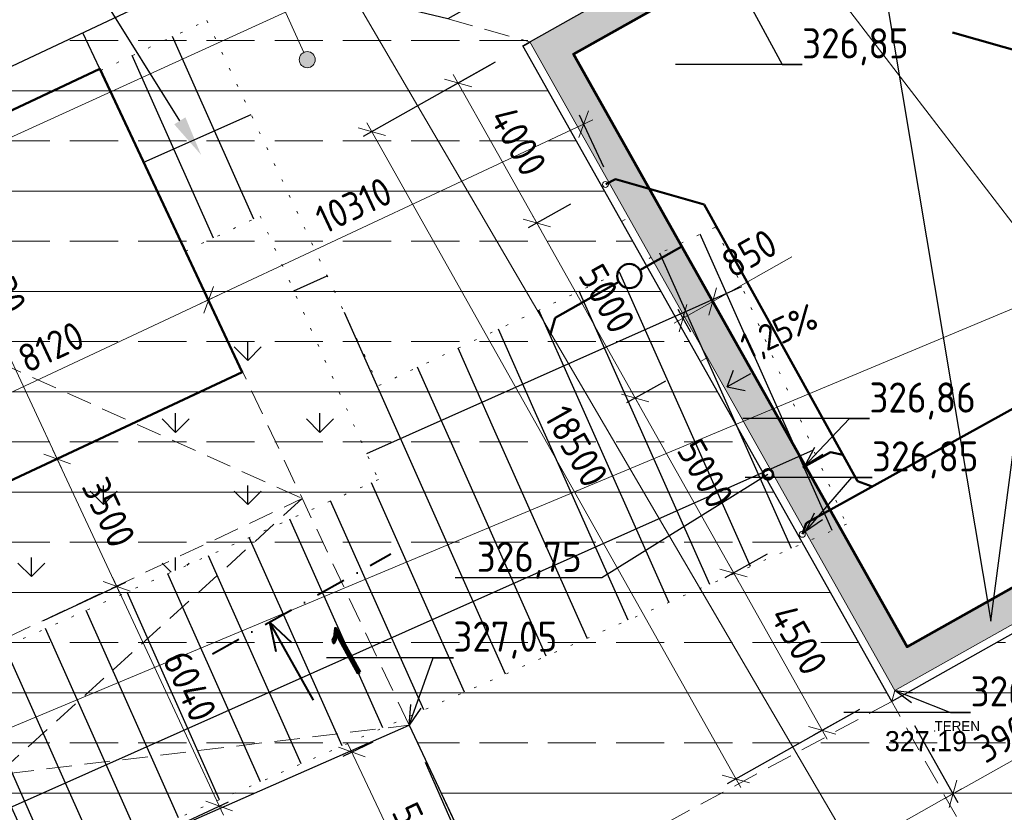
# Model space of a CAD drawing. Header units: millimetres. Extents: x 574189 to 1148315, y -389678 to 333486.
# Tile 16 of 35: x 875499 to 900019, y -257976 to -238228. Entities that reach past the tile are written whole.
import ezdxf
from ezdxf import colors
from ezdxf.entities.mleader import LeaderData, LeaderLine
from ezdxf.enums import TextEntityAlignment as Align
from ezdxf.lldxf.tags import DXFTag
from ezdxf.math import Vec2, Vec3

# ---------------------------------------------------------------- set-up
doc = ezdxf.new("R2010")
doc.units = ezdxf.units.MM
for name, pattern in [('DASHDOT', [0.5, 0.25, -0.125, 0, -0.125]), ('DOT2', [0.875, 0.125, -0.75]), ('ČÁRKOVANÁ2', [9.525, 6.35, -3.175])]:
    doc.linetypes.add(name, pattern=pattern)
for name, color, linetype, lineweight in [('hranice', 3, 'Continuous', 20), ('hranice stavajici', 3, 'DOT2', 15), ('IN_C_TLUSTA', 5, 'Continuous', 40), ('IN_KOTY', 4, 'Continuous', 13), ('IN_NS_TLUSTA', 1, 'Continuous', 60), ('IN_SRAFY', 13, 'Continuous', 9), ('KJ- PLAŠKOVÁ KANALIZACE-NOVÁ', 34, 'KANALIZACE_SPLASKOVA_PODZ', 50), ('KJ-DEŠŤOVÁ-KANALIZACE', 32, 'KANALIZACE_DESTOVA_PODZ', 40), ('OstKanDest', 32, '626B', 13), ('OstKanSplask', 34, 'KANALIZACE_SPLASKOVA_PODZ', 13), ('OstPlynNtl', 30, '633B', 13)]:
    doc.layers.add(name, color=color, linetype=linetype, lineweight=lineweight)
for name, color, linetype in [('IN_BP_BOURACI PRACE', 40, 'Continuous'), ('IN_SRAFY PUVODNI TEREN', 8, 'Continuous'), ('IN_TEXT', 7, 'Continuous'), ('popisy', 4, 'Continuous'), ('vyskopis', 7, 'Continuous')]:
    doc.layers.add(name, color=color, linetype=linetype)
doc.styles.add('iso', font='isocp.shx')
doc.styles.add('Koty', font='romand.shx', dxfattribs={"width": 0.8})
doc.styles.get("Standard").update_dxf_attribs({"font": 'iso.shx'})
doc.styles.add('Style-cs_Working', font='cs_Working.shx')
doc.linetypes.add('626B', pattern='A,5,-2,5,-5.5,[150,stn.shx,S=0.1,R=0,X=0,Y=0],-5.5,5,-2', length=30)
doc.linetypes.add('633B', pattern='A,5,-2,5,-5.5,[155,stn.shx,S=0.1,R=0,X=0,Y=0],-5.5,5,-2', length=30)
doc.linetypes.add('KANALIZACE_DESTOVA_PODZ', pattern='A,35,-15,[102,cadkon.shx,S=5,R=0,X=0,Y=5],-5,[106,cadkon.shx,S=5,R=0,X=10,Y=0],30,-15', length=100)
doc.linetypes.add('KANALIZACE_SPLASKOVA_PODZ', pattern='A,35,-15,[102,cadkon.shx,S=5,R=0,X=0,Y=5],-5,[102,cadkon.shx,S=5,R=0,X=20,Y=5],30,-15', length=100)
tags = doc.linetypes.add('PLYN', pattern='A,12.7,-5.08,["GAS",Standard,S=2.54,R=0,X=-2.54,Y=-1.27],-6.35', length=24.13).pattern_tags.tags
tags[6] = DXFTag(74, 10)
doc.dimstyles.new('iso 250', dxfattribs={"dimtxt": 700, "dimasz": 500, "dimexe": 250, "dimexo": 1000, "dimgap": 250, "dimtad": 1, "dimdec": 0, "dimrnd": 10, "dimzin": 0, "dimtxsty": 'iso', "dimblk": 'OBLIQUE', "dimcen": 2.5, "dimdle": 250, "dimclrd": 256, "dimclre": 256, "dimclrt": 256, "dimadec": 0, "dimazin": 0, "dimtfac": 1, "dimtdec": 0, "dimtmove": 0, "dimatfit": 3, "dimfxl": 1, "dimlwd": -1, "dimarcsym": 0})

# ---------------------------------------------------------------- blocks, each defined once
blk = doc.blocks.new('_Oblique')
at = {"layer": 'popisy', "color": 0, "lineweight": -2}
blk.add_line((-0.5, -0.5), (0.5, 0.5), dxfattribs=at)
blk = doc.blocks.new('*D53')
at = {"layer": 'DEFPOINTS', "color": 0, "transparency": 16777216}
for p in [(880209, -245205), (881484, -247925), (873703, -250447)]:
    blk.add_point(p, dxfattribs=at)
at = {"layer": 'IN_KOTY', "transparency": 16777216}
blk.add_line((872634, -248754), (880436, -245099), dxfattribs=at)
at = {"layer": 'IN_KOTY', "lineweight": -2, "transparency": 16777216}
for p, q in [((881060, -247020), (880103, -244979)), ((873279, -249541), (872754, -248422))]:
    blk.add_line(p, q, dxfattribs=at)
at = {"layer": 'IN_KOTY', "transparency": 16777216, "xscale": 500, "yscale": 500, "zscale": 500}
for p, rotation in [((880209, -245205), 25.10579567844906), ((872860, -248648), 205.1057956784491)]:
    blk.add_blockref('_Oblique', p, dxfattribs=dict(at, rotation=rotation))
at = {"layer": 'IN_KOTY', "transparency": 16777216, "insert": (876280, -246383), "char_height": 700, "attachment_point": 5, "rotation": 25.1058, "style": 'iso'}
blk.add_mtext('8120', dxfattribs=at)
blk = doc.blocks.new('*D55')
at = {"layer": 'DEFPOINTS', "color": 0, "transparency": 16777216}
for p in [(875184, -253619), (880470, -257820), (878161, -258898)]:
    blk.add_point(p, dxfattribs=at)
at = {"layer": 'IN_KOTY', "lineweight": -2, "transparency": 16777216}
for p, q in [((876090, -253196), (878141, -252239)), ((879067, -258475), (880697, -257714))]:
    blk.add_line(p, q, dxfattribs=at)
at = {"layer": 'IN_KOTY', "transparency": 16777216}
blk.add_line((877808, -252118), (880576, -258046), dxfattribs=at)
at = {"layer": 'IN_KOTY', "transparency": 16777216, "xscale": 500, "yscale": 500, "zscale": 500}
for p, rotation in [((877914, -252345), 115.028716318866), ((880470, -257820), 295.028716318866)]:
    blk.add_blockref('_Oblique', p, dxfattribs=dict(at, rotation=rotation))
at = {"layer": 'IN_KOTY', "transparency": 16777216, "insert": (879736, -254828), "char_height": 700, "attachment_point": 5, "rotation": 295.0287, "style": 'iso'}
blk.add_mtext('6040', dxfattribs=at)
blk = doc.blocks.new('*D56')
at = {"layer": 'DEFPOINTS', "color": 0, "transparency": 16777216}
for p in [(876434, -249174), (873704, -250448), (875184, -253619)]:
    blk.add_point(p, dxfattribs=at)
at = {"layer": 'IN_KOTY', "lineweight": -2, "transparency": 16777216}
for p, q in [((874610, -250025), (876660, -249068)), ((876090, -253196), (878141, -252239))]:
    blk.add_line(p, q, dxfattribs=at)
at = {"layer": 'IN_KOTY', "transparency": 16777216}
blk.add_line((878020, -252571), (876328, -248947), dxfattribs=at)
at = {"layer": 'IN_KOTY', "transparency": 16777216, "xscale": 500, "yscale": 500, "zscale": 500}
for p, rotation in [((876434, -249174), 115.028716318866), ((877914, -252345), 295.028716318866)]:
    blk.add_blockref('_Oblique', p, dxfattribs=dict(at, rotation=rotation))
at = {"layer": 'IN_KOTY', "transparency": 16777216, "insert": (877717, -250505), "char_height": 700, "attachment_point": 5, "rotation": 295.0287, "style": 'iso'}
blk.add_mtext('3500', dxfattribs=at)
blk = doc.blocks.new('*D57')
at = {"layer": 'DEFPOINTS', "color": 0, "transparency": 16777216}
for p in [(872486, -240720), (870099, -241835), (873704, -250448)]:
    blk.add_point(p, dxfattribs=at)
at = {"layer": 'IN_KOTY', "transparency": 16777216}
blk.add_line((876539, -249400), (872381, -240493), dxfattribs=at)
at = {"layer": 'IN_KOTY', "lineweight": -2, "transparency": 16777216}
for p, q in [((871005, -241411), (872713, -240614)), ((874610, -250025), (876660, -249068))]:
    blk.add_line(p, q, dxfattribs=at)
at = {"layer": 'IN_KOTY', "transparency": 16777216, "xscale": 500, "yscale": 500, "zscale": 500}
for p, rotation in [((872486, -240720), 115.028716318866), ((876434, -249174), 295.028716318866)]:
    blk.add_blockref('_Oblique', p, dxfattribs=dict(at, rotation=rotation))
at = {"layer": 'IN_KOTY', "transparency": 16777216, "insert": (875004, -244693), "char_height": 700, "attachment_point": 5, "rotation": 295.0287, "style": 'iso'}
blk.add_mtext('9330', dxfattribs=at)
blk = doc.blocks.new('*D59')
at = {"layer": 'DEFPOINTS', "color": 0, "transparency": 16777216}
for p in [(900690, -253029), (897290, -254940), (902138, -255603)]:
    blk.add_point(p, dxfattribs=at)
at = {"layer": 'IN_KOTY', "lineweight": -2, "transparency": 16777216}
for p, q in [((901181, -253900), (902261, -255821)), ((897780, -255812), (898860, -257733))]:
    blk.add_line(p, q, dxfattribs=at)
at = {"layer": 'IN_KOTY', "transparency": 16777216}
blk.add_line((898520, -257637), (902356, -255480), dxfattribs=at)
at = {"layer": 'IN_KOTY', "transparency": 16777216, "xscale": 500, "yscale": 500, "zscale": 500}
for p, rotation in [((902138, -255603), 29.34844605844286), ((898738, -257515), 209.3484460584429)]:
    blk.add_blockref('_Oblique', p, dxfattribs=dict(at, rotation=rotation))
at = {"layer": 'IN_KOTY', "transparency": 16777216, "insert": (900144, -256036), "char_height": 700, "attachment_point": 5, "rotation": 29.3484, "style": 'iso'}
blk.add_mtext('3900', dxfattribs=at)
blk = doc.blocks.new('*D60')
at = {"layer": 'DEFPOINTS', "color": 0, "transparency": 16777216}
for p in [(892758, -245247), (893444, -246468), (892703, -246885)]:
    blk.add_point(p, dxfattribs=at)
at = {"layer": 'IN_KOTY', "transparency": 16777216}
for p, q in [((892758, -245247), (894728, -244139)), ((891799, -245786), (892758, -245247))]:
    blk.add_line(p, q, dxfattribs=at)
at = {"layer": 'IN_KOTY', "lineweight": -2, "transparency": 16777216}
for p, q in [((892954, -245596), (892635, -245029)), ((892213, -246013), (891894, -245446))]:
    blk.add_line(p, q, dxfattribs=at)
at = {"layer": 'IN_KOTY', "transparency": 16777216, "xscale": 500, "yscale": 500, "zscale": 500}
for p, rotation in [((892758, -245247), 29.34844605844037), ((892017, -245664), 209.3484460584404)]:
    blk.add_blockref('_Oblique', p, dxfattribs=dict(at, rotation=rotation))
at = {"layer": 'IN_KOTY', "transparency": 16777216, "insert": (893667, -244048), "char_height": 700, "attachment_point": 5, "rotation": 29.3484, "style": 'iso'}
blk.add_mtext('850', dxfattribs=at)
blk = doc.blocks.new('_OPEN30')
at = {"color": 0, "linetype": 'ByBlock'}
for p, q in [((-1, 0.268), (0, 0)), ((0, 0), (-1, -0.268)), ((0, 0), (-1, 0))]:
    blk.add_line(p, q, dxfattribs=at)
blk = doc.blocks.new('_DotSmall')
at = {"color": 0, "linetype": 'ByBlock', "const_width": 0.5}
blk.add_lwpolyline([(-0.0625, 0, 1), (0.0625, 0, 1)], format="xyb", close=True, dxfattribs=at)
blk = doc.blocks.new('*D105')
at = {"layer": 'DEFPOINTS', "color": 0, "transparency": 16777216}
for p in [(888213, -238797), (884267, -241016), (897280, -254923)]:
    blk.add_point(p, dxfattribs=at)
at = {"layer": 'IN_KOTY', "lineweight": -2, "transparency": 16777216}
for p, q in [((887342, -239287), (884049, -241139)), ((896409, -255413), (893116, -257264))]:
    blk.add_line(p, q, dxfattribs=at)
at = {"layer": 'IN_KOTY', "transparency": 16777216}
blk.add_line((893457, -257360), (884144, -240798), dxfattribs=at)
at = {"layer": 'IN_KOTY', "transparency": 16777216, "xscale": 500, "yscale": 500, "zscale": 500}
for p, rotation in [((884267, -241016), 119.3484460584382), ((893334, -257142), 299.3484460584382)]:
    blk.add_blockref('_Oblique', p, dxfattribs=dict(at, rotation=rotation))
at = {"layer": 'IN_KOTY', "transparency": 16777216, "insert": (889364, -248857), "char_height": 700, "attachment_point": 5, "rotation": 299.3484, "style": 'iso'}
blk.add_mtext('18500', dxfattribs=at)
blk = doc.blocks.new('*D106')
at = {"layer": 'DEFPOINTS', "color": 0, "transparency": 16777216}
for p in [(888126, -238846), (886416, -239808), (890087, -242333)]:
    blk.add_point(p, dxfattribs=at)
at = {"layer": 'IN_KOTY', "lineweight": -2, "transparency": 16777216}
for p, q in [((887254, -239336), (886198, -239931)), ((889215, -242823), (888158, -243417))]:
    blk.add_line(p, q, dxfattribs=at)
at = {"layer": 'IN_KOTY', "transparency": 16777216}
blk.add_line((888499, -243513), (886293, -239590), dxfattribs=at)
at = {"layer": 'IN_KOTY', "transparency": 16777216, "xscale": 500, "yscale": 500, "zscale": 500}
for p, rotation in [((886416, -239808), 119.3484460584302), ((888376, -243295), 299.3484460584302)]:
    blk.add_blockref('_Oblique', p, dxfattribs=dict(at, rotation=rotation))
at = {"layer": 'IN_KOTY', "transparency": 16777216, "insert": (887919, -241257), "char_height": 700, "attachment_point": 5, "rotation": 299.3484, "style": 'iso'}
blk.add_mtext('4000', dxfattribs=at)
blk = doc.blocks.new('*D107')
at = {"layer": 'DEFPOINTS', "color": 0, "transparency": 16777216}
for p in [(890087, -242333), (892450, -246740), (890827, -247653)]:
    blk.add_point(p, dxfattribs=at)
at = {"layer": 'IN_KOTY', "lineweight": -2, "transparency": 16777216}
for p, q in [((889215, -242823), (888158, -243417)), ((891578, -247230), (890609, -247776))]:
    blk.add_line(p, q, dxfattribs=at)
at = {"layer": 'IN_KOTY', "transparency": 16777216}
blk.add_line((888254, -243077), (890949, -247871), dxfattribs=at)
at = {"layer": 'IN_KOTY', "transparency": 16777216, "xscale": 500, "yscale": 500, "zscale": 500}
for p, rotation in [((888376, -243295), 119.3484460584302), ((890827, -247653), 299.3484460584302)]:
    blk.add_blockref('_Oblique', p, dxfattribs=dict(at, rotation=rotation))
at = {"layer": 'IN_KOTY', "transparency": 16777216, "insert": (890124, -245180), "char_height": 700, "attachment_point": 5, "rotation": 299.3484, "style": 'iso'}
blk.add_mtext('5000', dxfattribs=at)
blk = doc.blocks.new('*D108')
at = {"layer": 'DEFPOINTS', "color": 0, "transparency": 16777216}
for p in [(892450, -246740), (894988, -251050), (893277, -252011)]:
    blk.add_point(p, dxfattribs=at)
at = {"layer": 'IN_KOTY', "lineweight": -2, "transparency": 16777216}
for p, q in [((891578, -247230), (890609, -247776)), ((894116, -251540), (893059, -252134))]:
    blk.add_line(p, q, dxfattribs=at)
at = {"layer": 'IN_KOTY', "transparency": 16777216}
blk.add_line((890704, -247435), (893400, -252229), dxfattribs=at)
at = {"layer": 'IN_KOTY', "transparency": 16777216, "xscale": 500, "yscale": 500, "zscale": 500}
for p, rotation in [((890827, -247653), 119.3484460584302), ((893277, -252011), 299.3484460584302)]:
    blk.add_blockref('_Oblique', p, dxfattribs=dict(at, rotation=rotation))
at = {"layer": 'IN_KOTY', "transparency": 16777216, "insert": (892575, -249538), "char_height": 700, "attachment_point": 5, "rotation": 299.3484, "style": 'iso'}
blk.add_mtext('5000', dxfattribs=at)
blk = doc.blocks.new('*D109')
at = {"layer": 'DEFPOINTS', "color": 0, "transparency": 16777216}
for p in [(894988, -251050), (897106, -255021), (895483, -255934)]:
    blk.add_point(p, dxfattribs=at)
at = {"layer": 'IN_KOTY', "lineweight": -2, "transparency": 16777216}
for p, q in [((894116, -251540), (893059, -252134)), ((896234, -255511), (895265, -256056))]:
    blk.add_line(p, q, dxfattribs=at)
at = {"layer": 'IN_KOTY', "transparency": 16777216}
blk.add_line((893155, -251793), (895605, -256152), dxfattribs=at)
at = {"layer": 'IN_KOTY', "transparency": 16777216, "xscale": 500, "yscale": 500, "zscale": 500}
for p, rotation in [((893277, -252011), 119.3484460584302), ((895483, -255934), 299.3484460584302)]:
    blk.add_blockref('_Oblique', p, dxfattribs=dict(at, rotation=rotation))
at = {"layer": 'IN_KOTY', "transparency": 16777216, "insert": (894903, -253678), "char_height": 700, "attachment_point": 5, "rotation": 299.3484, "style": 'iso'}
blk.add_mtext('4500', dxfattribs=at)
blk = doc.blocks.new('*D113')
at = {"layer": 'DEFPOINTS', "color": 0, "transparency": 16777216}
for p in [(879345, -234169), (880622, -236881), (857957, -247551)]:
    blk.add_point(p, dxfattribs=at)
at = {"layer": 'IN_KOTY', "transparency": 16777216}
blk.add_line((856455, -244946), (879571, -234063), dxfattribs=at)
at = {"layer": 'IN_KOTY', "lineweight": -2, "transparency": 16777216}
for p, q in [((880196, -235976), (879239, -233943)), ((857531, -246646), (856574, -244613))]:
    blk.add_line(p, q, dxfattribs=at)
at = {"layer": 'IN_KOTY', "transparency": 16777216, "xscale": 500, "yscale": 500, "zscale": 500}
for p, rotation in [((879345, -234169), 25.2107026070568), ((856681, -244840), 205.2107026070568)]:
    blk.add_blockref('_Oblique', p, dxfattribs=dict(at, rotation=rotation))
at = {"layer": 'IN_KOTY', "transparency": 16777216, "insert": (867757, -238962), "char_height": 700, "attachment_point": 5, "rotation": 25.2107, "style": 'iso'}
blk.add_mtext('25050', dxfattribs=at)
blk = doc.blocks.new('*D118')
at = {"layer": 'DEFPOINTS', "color": 0, "transparency": 16777216}
for p in [(885194, -255806), (886423, -258601), (867068, -263774)]:
    blk.add_point(p, dxfattribs=at)
at = {"layer": 'IN_KOTY', "lineweight": -2, "transparency": 16777216}
for p, q in [((885597, -256722), (886523, -258830)), ((867471, -264690), (868398, -266798))]:
    blk.add_line(p, q, dxfattribs=at)
at = {"layer": 'IN_KOTY', "transparency": 16777216}
blk.add_line((868068, -266669), (886652, -258500), dxfattribs=at)
at = {"layer": 'IN_KOTY', "transparency": 16777216, "xscale": 500, "yscale": 500, "zscale": 500}
for p, rotation in [((886423, -258601), 23.72992248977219), ((868297, -266569), 203.7299224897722)]:
    blk.add_blockref('_Oblique', p, dxfattribs=dict(at, rotation=rotation))
at = {"layer": 'IN_KOTY', "transparency": 16777216, "insert": (877118, -262035), "char_height": 700, "attachment_point": 5, "rotation": 23.7299, "style": 'iso'}
blk.add_mtext('19800', dxfattribs=at)
blk = doc.blocks.new('*D119')
at = {"layer": 'DEFPOINTS', "color": 0, "transparency": 16777216}
for p in [(885194, -255806), (887404, -260499), (885982, -261169)]:
    blk.add_point(p, dxfattribs=at)
at = {"layer": 'IN_KOTY', "lineweight": -2, "transparency": 16777216}
for p, q in [((884290, -256232), (883547, -256582)), ((886499, -260925), (885756, -261275))]:
    blk.add_line(p, q, dxfattribs=at)
at = {"layer": 'IN_KOTY', "transparency": 16777216}
blk.add_line((883666, -256249), (886089, -261395), dxfattribs=at)
at = {"layer": 'IN_KOTY', "transparency": 16777216, "xscale": 500, "yscale": 500, "zscale": 500}
for p, rotation in [((883773, -256475), 115.2107026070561), ((885982, -261169), 295.2107026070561)]:
    blk.add_blockref('_Oblique', p, dxfattribs=dict(at, rotation=rotation))
at = {"layer": 'IN_KOTY', "transparency": 16777216, "insert": (885421, -258566), "char_height": 700, "attachment_point": 5, "rotation": 295.2107, "style": 'iso'}
blk.add_mtext('5190', dxfattribs=at)
blk = doc.blocks.new('*D124')
at = {"layer": 'DEFPOINTS', "color": 0, "transparency": 16777216}
for p in [(897290, -254940), (887404, -260499), (888851, -263074)]:
    blk.add_point(p, dxfattribs=at)
at = {"layer": 'IN_KOTY', "lineweight": -2, "transparency": 16777216}
for p, q in [((897780, -255812), (898860, -257733)), ((887894, -261371), (888974, -263292))]:
    blk.add_line(p, q, dxfattribs=at)
at = {"layer": 'IN_KOTY', "transparency": 16777216}
blk.add_line((898956, -257392), (888634, -263196), dxfattribs=at)
at = {"layer": 'IN_KOTY', "transparency": 16777216, "xscale": 500, "yscale": 500, "zscale": 500}
for p, rotation in [((898738, -257515), 29.3484460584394), ((888851, -263074), 209.3484460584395)]:
    blk.add_blockref('_Oblique', p, dxfattribs=dict(at, rotation=rotation))
at = {"layer": 'IN_KOTY', "transparency": 16777216, "insert": (893501, -259771), "char_height": 700, "attachment_point": 5, "rotation": 29.3484, "style": 'iso'}
blk.add_mtext('11340', dxfattribs=at)
blk = doc.blocks.new('*D125')
at = {"layer": 'DEFPOINTS', "color": 0, "transparency": 16777216}
for p in [(895114, -230759), (896881, -233901), (888203, -238780)]:
    blk.add_point(p, dxfattribs=at)
at = {"layer": 'IN_KOTY', "transparency": 16777216}
blk.add_line((886219, -235761), (895332, -230637), dxfattribs=at)
at = {"layer": 'IN_KOTY', "lineweight": -2, "transparency": 16777216}
for p, q in [((896391, -233029), (894992, -230541)), ((887713, -237908), (886314, -235420))]:
    blk.add_line(p, q, dxfattribs=at)
at = {"layer": 'IN_KOTY', "transparency": 16777216, "xscale": 500, "yscale": 500, "zscale": 500}
for p, rotation in [((895114, -230759), 29.34844605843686), ((886437, -235638), 209.3484460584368)]:
    blk.add_blockref('_Oblique', p, dxfattribs=dict(at, rotation=rotation))
at = {"layer": 'IN_KOTY', "transparency": 16777216, "insert": (889140, -233430), "char_height": 700, "attachment_point": 5, "rotation": 29.3484, "style": 'iso'}
blk.add_mtext('9950', dxfattribs=at)
blk = doc.blocks.new('*D163')
at = {"layer": 'DEFPOINTS', "color": 0, "transparency": 16777216}
for p in [(889542, -240832), (890468, -242808), (881484, -247925)]:
    blk.add_point(p, dxfattribs=at)
at = {"layer": 'IN_KOTY', "transparency": 16777216}
blk.add_line((879983, -245311), (889769, -240726), dxfattribs=at)
at = {"layer": 'IN_KOTY', "lineweight": -2, "transparency": 16777216}
for p, q in [((890044, -241902), (889436, -240606)), ((881060, -247020), (880103, -244979))]:
    blk.add_line(p, q, dxfattribs=at)
at = {"layer": 'IN_KOTY', "transparency": 16777216, "xscale": 500, "yscale": 500, "zscale": 500}
for p, rotation in [((889542, -240832), 25.10579567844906), ((880209, -245205), 205.1057956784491)]:
    blk.add_blockref('_Oblique', p, dxfattribs=dict(at, rotation=rotation))
at = {"layer": 'IN_KOTY', "transparency": 16777216, "insert": (883817, -242852), "char_height": 700, "attachment_point": 5, "rotation": 25.1058, "style": 'iso'}
blk.add_mtext('10310', dxfattribs=at)

msp = doc.modelspace()

# ---------------------------------------------------------------- hatches: boundary and pattern name
at = {"layer": 'IN_SRAFY'}
h = msp.add_hatch(dxfattribs=at)
h.set_pattern_fill('JIS_STN_2.5', color=256, scale=1000, angle=315)
h.paths.add_polyline_path([(880285.8, -204387.5), (878978.4, -205122.7), (881497.1, -209602.2), (880900.3, -211151.3), (889768.2, -224311.9), (894838.1, -233328.5), (886160.7, -238207.6), (888203.4, -238779.9), (896890.5, -233918.2)])
h.paths.add_polyline_path([(857957.3, -247550.8), (863833.5, -260022.8), (867068.4, -263774.1), (885194.3, -255806.1), (887403.9, -260499.4), (897213.9, -255212.8), (891241.4, -244591), (875188.6, -253617.2), (864315.5, -258694.1), (862829.7, -255541.6)])
h.paths.add_polyline_path([(897213.9, -255212.8), (887403.9, -260499.4), (902051.1, -263815.5), (913557, -257346), (908719.8, -248743.2)])
edge = h.paths.add_edge_path()
edge.add_line((913557, -257346), (915728.5, -256124.9))
edge.add_line((915728.5, -256124.9), (919209.1, -261702.1))
edge.add_arc((928908.9, -259270.2), 10000, 131.0812, 194.07474, ccw=False)
edge.add_line((922337.7, -251732.4), (917299.2, -242771.8))
edge.add_line((917299.2, -242771.8), (908229.7, -247871.5))
edge.add_line((908229.7, -247871.5), (913557, -257346))
edge = h.paths.add_edge_path()
edge.add_line((886160.7, -238207.6), (880621.6, -236880.6))
edge.add_line((880621.6, -236880.6), (857957.3, -247550.8))
edge.add_line((857957.3, -247550.8), (862837.3, -255538.1))
edge.add_line((862837.3, -255538.1), (873703.6, -250447.9))
edge.add_line((873703.6, -250447.9), (875188.6, -253617.2))
edge.add_line((875188.6, -253617.2), (891241.4, -244591))
edge.add_line((891241.4, -244591), (888029.1, -238877.9))
edge.add_line((888029.1, -238877.9), (888203.4, -238779.9))
h = msp.add_hatch(dxfattribs=at)
h.set_pattern_fill('AR-HBONE', color=256, scale=3, angle=21)
h.paths.add_polyline_path([(885472.1, -211978.8), (884774.8, -212370.9), (896880.7, -233900.8), (888203.4, -238779.9), (897290.2, -254940.4), (908621.7, -248568.9), (908229.7, -247871.5), (897595.5, -253851), (889292.8, -239085.1), (897970.2, -234206)])
at = {"layer": 'IN_SRAFY PUVODNI TEREN'}
h = msp.add_hatch(dxfattribs=at)
h.set_pattern_fill('GRATE', color=256, scale=1400, angle=114)
h.set_pattern_definition([(114, (692592, -56977.5), (-1015.1774, -451.986), []), (204, (692592, -56977.5), (1807.944, -4060.71), [])])
h.paths.add_polyline_path([(896085.9, -250799.8), (893760.6, -245510.2), (867157.3, -257421.7, -0.3449043), (864380, -258812.3), (866987.9, -263591)])
h.paths.add_polyline_path([(885853, -246677.8), (884441.6, -247342.3), (883737.8, -245847.5), (882878.3, -246218.5), (884431.4, -249687.3), (886738.1, -248654.5)], flags=17)
h.paths.add_polyline_path([(893760.6, -245510.2), (892830, -243393.2), (885853, -246677.8), (886738.1, -248654.5)])
h.paths.add_polyline_path([(880160.4, -238248.9), (878739.7, -238917.7), (880775.1, -243456.4), (881490.7, -243119.5), (882878.3, -246218.5), (883737.8, -245847.5)])
h.paths.add_polyline_path([(878739.7, -238917.7), (877514.9, -239494.4), (879633.3, -243994), (880775.1, -243456.4)])
h = msp.add_hatch(dxfattribs=at)
h.set_pattern_fill('GRASS', color=256, scale=100)
h.set_pattern_definition([(90, (692592, -395789.5), (-1796.051, 1796.051), [476.25, -3115.852]), (45, (692592, -395789.5), (-1796.05, 1796.05), [476.25, -2063.75]), (135, (692592, -395789.5), (-1796.05, -1796.05), [476.25, -2063.75])])
h.paths.add_polyline_path([(884431.4, -249687.3), (882878.3, -246218.5), (881051.7, -247006.8), (865968.8, -254071.4, -0.288669), (867399.7, -256343.4, -0.1110326), (867157.3, -257421.7)])
h.paths.add_polyline_path([(880775.1, -243456.4), (879633.3, -243994), (881051.7, -247006.8), (882153.9, -246531.1)])
h.paths.add_polyline_path([(881490.7, -243119.5), (880775.1, -243456.4), (882153.9, -246531.1), (882878.3, -246218.5)])
at = {"layer": 'OstPlynNtl'}
h = msp.add_hatch(color=256, dxfattribs=at)
h.dxf.hatch_style = 1
h.paths.add_polyline_path([(882832.3, -239123.6, 0.3851704), (882576.6, -239042.4), (882659.6, -239224.4, 0.0501256)])
h.paths.add_polyline_path([(882832.3, -239123.6, -0.0501256), (882659.6, -239224.4), (882742.6, -239406.4, 0.2937752), (882859.6, -239224.4, 0.1327769)])
h.paths.add_polyline_path([(882659.6, -239224.4, -0.0501256), (882470.2, -239288.8, 0.4438657), (882742.6, -239406.4)])
h.paths.add_polyline_path([(882576.6, -239042.4, 0.2937752), (882459.6, -239224.4, 0.0821048), (882470.2, -239288.8, 0.0501256), (882659.6, -239224.4)])

# ---------------------------------------------------------------- linework, layer by layer
at = {"layer": 'DEFPOINTS'}
msp.add_lwpolyline([(919209.1, -261702.1, -0.2819987), (922337.7, -251732.4), (917299.2, -242771.8), (908229.7, -247871.5), (908719.8, -248743.2), (897213.9, -255212.8), (888029.1, -238877.9), (896880.7, -233900.8), (880285.8, -204387.5), (878978.4, -205122.7), (894838.1, -233328.5), (886160.7, -238207.6), (880621.6, -236880.6), (857957.3, -247550.8), (863833.5, -260022.8), (867068.4, -263774.1), (885194.3, -255806.1), (887403.9, -260499.4), (902051.1, -263815.5), (915728.5, -256124.9), (919209.1, -261702.1)], format="xyb", dxfattribs=at)
at = {"layer": 'hranice', "ltscale": 100}
for p, q in [((857957.3, -247550.8), (880621.6, -236880.6)), ((885194.3, -255806.1), (867068.4, -263774.1)), ((887403.9, -260499.4), (885194.3, -255806.1))]:
    msp.add_line(p, q, dxfattribs=at)
at = {"layer": 'hranice', "linetype": 'ČÁRKOVANÁ2', "lineweight": 20, "ltscale": 100}
for p, q in [((886160.7, -238207.6), (888203.4, -238779.9)), ((885194.3, -255806.1), (877071.3, -238552.1)), ((867999.2, -243630.5), (882535.4, -250158.4)), ((882535.4, -250158.4), (875153, -256849.8)), ((875188.6, -253617.2), (882535.4, -250158.4)), ((897213.9, -255212.8), (887403.9, -260499.4)), ((897115.9, -255038.4), (902051.1, -263815.5)), ((875222, -257007.9), (885194.3, -255806.1))]:
    msp.add_line(p, q, dxfattribs=at)
at = {"layer": 'hranice'}
for p, q in [((888203.4, -238779.9), (888029.1, -238877.9)), ((888213.2, -238797.4), (888038.9, -238895.4)), ((888029.1, -238877.9), (897115.9, -255038.4)), ((890576.6, -243204.6), (890489.5, -243253.7)), ((892624.3, -246642.3), (892450, -246740.3)), ((908719.8, -248743.2), (897213.9, -255212.8)), ((897290.2, -254940.4), (897213.9, -255212.8)), ((897213.9, -255212.8), (897115.9, -255038.4))]:
    msp.add_line(p, q, dxfattribs=at)
msp.add_lwpolyline([(880285.8, -204387.5), (896880.7, -233900.8), (888203.4, -238779.9), (897290.2, -254940.4), (908621.7, -248568.9)], dxfattribs=at)
for centre in [(890086.5, -242333), (894987.7, -251049.5)]:
    msp.add_circle(centre, 75, dxfattribs=at)
at = {"layer": 'hranice stavajici', "color": 3, "linetype": 'DOT2', "lineweight": 20, "ltscale": 500}
for points in [[(877514.9, -239494.4), (880160.4, -238248.9), (884441.6, -247342.3), (892830, -243393.2), (896085.9, -250799.8), (866987.9, -263591)], [(879633.3, -243994), (881490.7, -243119.5), (884431.4, -249687.3), (866956.4, -257511.6), (865423.2, -254327.2)]]:
    msp.add_lwpolyline(points, dxfattribs=at)
at = {"layer": 'IN_BP_BOURACI PRACE', "lineweight": 50}
msp.add_lwpolyline([(859289.2, -248029), (877497.2, -239456.8), (881036.8, -247013.8), (862836.8, -255538.3), (859289.2, -248029)], close=True, dxfattribs=at)
at = {"layer": 'IN_C_TLUSTA', "linetype": 'DASHDOT', "ltscale": 3000}
msp.add_line((880303.5, -254031), (884744.7, -251533.8), dxfattribs=at)
at = {"layer": 'IN_C_TLUSTA'}
for p, q in [((882818.9, -255184.7), (881721.8, -253233.5)), ((881721.8, -253233.5), (881876.6, -253968.6)), ((881721.8, -253233.5), (882269.5, -253747.7))]:
    msp.add_line(p, q, dxfattribs=at)
at = {"layer": 'IN_NS_TLUSTA'}
msp.add_lwpolyline([(885472.1, -211978.8), (897970.2, -234206), (889292.8, -239085.1), (897595.5, -253851), (925885, -237944.2), (905084.3, -200951.1), (885472.1, -211978.8)], dxfattribs=at)
at = {"layer": 'IN_TEXT'}
for p, q in [((877497.2, -239456.8), (877071.3, -238552.1)), ((893120.1, -247378.7), (893276.1, -246957)), ((893695.5, -247055.2), (893120.1, -247378.7)), ((893120.1, -247378.7), (893561.5, -247464.5))]:
    msp.add_line(p, q, dxfattribs=at)
at = {"layer": 'KJ- PLAŠKOVÁ KANALIZACE-NOVÁ'}
for p, q in [((891988.5, -243879.3), (890942.5, -244467.4)), ((890419.5, -244761.5), (888831.6, -245654.4)), ((888831.6, -245654.4), (888708.8, -246086.4))]:
    msp.add_line(p, q, dxfattribs=at)
msp.add_circle((890681, -244614.4), 300, dxfattribs=at)
at = {"layer": 'KJ-DEŠŤOVÁ-KANALIZACE', "lineweight": 50, "ltscale": 50}
for p, q in [((895081.4, -250772.8), (925132.9, -234114.9)), ((902616, -239659), (898728, -238544.2)), ((890091.8, -242330), (890332.9, -242202.4)), ((890332.9, -242202.4), (892542.9, -242836.1)), ((896363.6, -249728.8), (892542.9, -242836.1)), ((895001.4, -249382.5), (895686.9, -249002.5)), ((895686.9, -249002.5), (895997.8, -249068.9)), ((896363.6, -249728.8), (896729.2, -249859.4)), ((894993, -251046.6), (895081.4, -250772.8))]:
    msp.add_line(p, q, dxfattribs=at)
at = {"layer": 'OstKanDest', "ltscale": 250}
for p, q in [((868871.7, -258536.9), (1046784.5, -184147.7)), ((885304.6, -223827.6), (901460.5, -244910.9))]:
    msp.add_line(p, q, dxfattribs=at)
at = {"layer": 'OstKanSplask', "ltscale": 50}
msp.add_line((883017.6, -236277.3), (906087.2, -275733.9), dxfattribs=at)
at = {"layer": 'OstPlynNtl', "linetype": 'PLYN', "ltscale": 300}
for p, q in [((875842.9, -224276.4), (882576.6, -239042.4)), ((863317.2, -246616.5), (882120.2, -238041.6))]:
    msp.add_line(p, q, dxfattribs=at)
at = {"layer": 'OstPlynNtl'}
msp.add_circle((882659.6, -239224.4), 200, dxfattribs=at)
at = {"layer": 'vyskopis', "color": 7, "linetype": 'Continuous', "lineweight": 0}
msp.add_point((898281.1, -255952.6), dxfattribs=at)

# ---------------------------------------------------------------- texts
at = {"layer": 'IN_C_TLUSTA', "insert": (882949.3, -253619.6), "char_height": 1250, "width": 30420.26, "attachment_point": 1, "rotation": 29, "style": 'Koty'}
msp.add_mtext('1', dxfattribs=at)
at = {"layer": 'IN_TEXT', "style": 'iso'}
msp.add_text('1,25%%%', height=650, rotation=25, dxfattribs=at).set_placement((893649.2, -246706.5))
at = {"layer": 'vyskopis', "color": 4, "linetype": 'Continuous', "lineweight": 0, "style": 'Style-cs_Working'}
msp.add_text('TEREN', height=250, dxfattribs=at).set_placement((898281.1, -255952.6))
at = {"layer": 'vyskopis', "color": 34, "linetype": 'Continuous', "lineweight": 0, "style": 'Style-cs_Working'}
msp.add_text('327.19 ', height=500, dxfattribs=at).set_placement((898159.2, -255952.6), align=Align.TOP_CENTER)

# ---------------------------------------------------------------- dimensions: what is measured, and where the dimension line sits
at = {"layer": 'IN_KOTY'}
for base, p1, p2, angle, picture, middle, dimtype in [((895114.3, -230759.2), (888203.4, -238779.9), (896880.7, -233900.8), 29.34845, '*D125', (889433.7, -233953.4), 161), ((884267, -241016.3), (897280.4, -254923), (888213.2, -238797.4), 119.34845, '*D105', (888841.2, -249151.4), 161), ((889542.4, -240831.9), (881484.1, -247925.2), (890468.2, -242807.7), 205.1058, '*D163', (884071.3, -243395.5), 160)]:
    dim = msp.add_linear_dim(base=base, p1=p1, p2=p2, angle=angle, dimstyle='iso 250', dxfattribs=at)
    dim.commit()
    dim.dimension.update_dxf_attribs({"geometry": picture, "text_midpoint": middle, "dimtype": dimtype})
for p1, p2, distance, picture, middle in [((857957.3, -247550.8), (880621.6, -236880.6), 2996.6, '*D113', (867757.4, -238961.6)), ((890086.5, -242333), (888126, -238846.4), 1962.2, '*D106', (887918.9, -241257.3)), ((892703.2, -246884.7), (893444.1, -246468.1), 1400.7, '*D60', (893666.7, -244047.7)), ((897290.2, -254940.4), (900690.4, -253028.5), -2953.6, '*D59', (900143.8, -256036)), ((867068.4, -263774.1), (885194.3, -255806.1), -3052.7, '*D118', (877118.4, -262035.4)), ((885194.3, -255806.1), (887403.9, -260499.4), -1571.1, '*D119', (885420.5, -258566.4))]:
    dim = msp.add_aligned_dim(p1=p1, p2=p2, distance=distance, dimstyle='iso 250', dxfattribs=at)
    dim.commit()
    dim.dimension.update_dxf_attribs({"geometry": picture, "text_midpoint": middle})
for base, p1, p2, angle, picture, middle in [((872486.3, -240719.9), (873703.8, -250448.4), (870099.1, -241834.5), 115.02872, '*D57', (875003.6, -244693)), ((880209.5, -245204.9), (873703.1, -250446.8), (881484.1, -247925.2), 205.1058, '*D53', (876280.4, -246383.3)), ((876433.6, -249173.9), (875184.4, -253619.2), (873703.8, -250448.4), 115.02872, '*D56', (877717.5, -250505.4)), ((880470.4, -257819.6), (875184.4, -253619.2), (878161, -258897.9), 115.02872, '*D55', (879735.9, -254828.3))]:
    dim = msp.add_linear_dim(base=base, p1=p1, p2=p2, angle=angle, dimstyle='iso 250', dxfattribs=at)
    dim.commit()
    dim.dimension.update_dxf_attribs({"geometry": picture, "text_midpoint": middle})
for base, p1, p2, angle, picture, middle in [((890826.7, -247653), (890086.5, -242333), (892450, -246740.3), 299.34845, '*D107', (890124.4, -245179.8)), ((893277.3, -252011.3), (892450, -246740.3), (894987.7, -251049.5), 299.34845, '*D108', (892575, -249538.1)), ((895482.9, -255933.7), (894987.7, -251049.5), (897106.1, -255021), 299.34845, '*D109', (894903.1, -253678.4)), ((888851.5, -263073.8), (897290.2, -254940.4), (887403.9, -260499.4), 209.34845, '*D124', (893500.6, -259771.4))]:
    dim = msp.add_linear_dim(base=base, p1=p1, p2=p2, angle=angle, dimstyle='iso 250', override={"dimtmove": 1}, dxfattribs=at)
    dim.commit()
    dim.dimension.update_dxf_attribs({"geometry": picture, "text_midpoint": middle})

# ---------------------------------------------------------------- leaders
at = {"layer": 'hranice'}
ml = msp.add_multileader_mtext('Standard', dxfattribs=at)
ml.set_content('{\\Fromand|c238;\\W0.8;SO05-4\\P\\pq*;\\Fisocp|c238;\\H0.75x;\\W1;VRSTVA OBALOVANÉHO KAMENIVA\\PNA NOVĚ UPRAVENÝ PODKLAD}', color=256, style='iso')
ml.set_leader_properties()
ml.build(insert=Vec2(0, 0))
ml.multileader.update_dxf_attribs({"text_left_attachment_type": 5, "text_right_attachment_type": 5, "arrow_head_size": 1000})
ctx = ml.context
ctx.base_point, ctx.char_height, ctx.arrow_head_size, ctx.plane_origin = Vec3(860689.6, -235522.7), 1000, 1000, Vec3(832576.6, -250299.2)
ctx.left_attachment, ctx.right_attachment = 5, 5
notes = []
notes.append((ctx, [(0, (1, 1, 0), (876230.4, -235522.7), (-1, 0), 8, [(0, [(880016.6, -241597.3)], 0, [])])]))
ctx.mtext.insert, ctx.mtext.width, ctx.mtext.flow_direction = Vec3(860691.6, -231097.7), 15767.49, 5
ml = msp.add_multileader_mtext('Standard', dxfattribs=at)
ml.set_content('{\\Fromand|c238;\\W0.8;SO05-5\\P\\Fisocp|c238;\\H0.75x;\\W1;OBVODOVÝ CHODNÍK\\PZÁMKOVÁ DLAŽBA}  ', color=256, style='iso')
ml.set_leader_properties()
ml.build(insert=Vec2(0, 0))
ml.multileader.update_dxf_attribs({"text_left_attachment_type": 5, "text_right_attachment_type": 5, "dogleg_length": 500, "arrow_head_size": 1000})
ctx = ml.context
ctx.base_point, ctx.char_height, ctx.arrow_head_size, ctx.plane_origin = Vec3(902347.6, -236795.3), 1000, 1000, Vec3(857314.3, -247820)
ctx.left_attachment, ctx.right_attachment = 5, 5
notes.append((ctx, [(1, (1, 1, 0), (901847.6, -236795.3), (1, 0), 500, [(1, [(896013.2, -231353.4), (899679.3, -253209.9)], 0, [])])]))
ctx.mtext.insert, ctx.mtext.flow_direction = Vec3(902349.6, -232370.3), 5
at = {"layer": 'IN_TEXT'}
ml = msp.add_multileader_mtext('Standard', dxfattribs=at)
ml.set_content('326,85', color=256, style='iso')
ml.set_leader_properties()
ml.set_arrow_properties(name='OPEN30')
ml.build(insert=Vec2(0, 0))
ml.multileader.update_dxf_attribs({"text_left_attachment_type": 5, "text_right_attachment_type": 5, "dogleg_length": 500, "arrow_head_size": 500})
ctx = ml.context
ctx.base_point, ctx.char_height, ctx.arrow_head_size, ctx.landing_gap_size, ctx.plane_origin = Vec3(894982.7, -239343.4), 750, 500, 0, Vec3(907189.3, -242592.9)
ctx.left_attachment, ctx.right_attachment = 5, 5
notes.append((ctx, [(1, (1, 1, 0), (894482.7, -239343.4), (1, 0), 500, [(0, [(892799.2, -236218.7)], 0, [])])]))
ctx.mtext.insert, ctx.mtext.flow_direction = Vec3(894982.7, -238443.2), 5
ml = msp.add_multileader_mtext('Standard', dxfattribs=at)
ml.set_content('326,86', color=256, style='iso')
ml.set_leader_properties()
ml.set_arrow_properties(name='OPEN30')
ml.build(insert=Vec2(0, 0))
ml.multileader.update_dxf_attribs({"text_left_attachment_type": 5, "text_right_attachment_type": 5, "dogleg_length": 500, "arrow_head_size": 500})
ctx = ml.context
ctx.base_point, ctx.char_height, ctx.arrow_head_size, ctx.landing_gap_size, ctx.plane_origin = Vec3(896659.4, -248167), 750, 500, 0, Vec3(906130.7, -252134.8)
ctx.left_attachment, ctx.right_attachment = 5, 5
notes.append((ctx, [(1, (1, 1, 0), (896159.4, -248167), (1, 0), 500, [(0, [(895057.6, -249337.4)], 0, [])])]))
ctx.mtext.insert, ctx.mtext.flow_direction = Vec3(896659.4, -247266.8), 5
ml = msp.add_multileader_mtext('Standard', dxfattribs=at)
ml.set_content('326,85', color=256, style='iso')
ml.set_leader_properties()
ml.set_arrow_properties(name='OPEN30')
ml.build(insert=Vec2(0, 0))
ml.multileader.update_dxf_attribs({"text_left_attachment_type": 5, "text_right_attachment_type": 5, "dogleg_length": 500, "arrow_head_size": 500})
ctx = ml.context
ctx.base_point, ctx.char_height, ctx.arrow_head_size, ctx.landing_gap_size, ctx.plane_origin = Vec3(896724.2, -249633.6), 750, 500, 0, Vec3(906466, -254145.7)
ctx.left_attachment, ctx.right_attachment = 5, 5
notes.append((ctx, [(1, (1, 1, 0), (896224.2, -249633.6), (1, 0), 500, [(0, [(895067.3, -250976.7)], 0, [])])]))
ctx.mtext.insert, ctx.mtext.flow_direction = Vec3(896724.2, -248733.4), 5
ml = msp.add_multileader_mtext('Standard', dxfattribs=at)
ml.set_content('326,75', color=256, style='iso')
ml.set_leader_properties()
ml.set_arrow_properties(name='DOTSMALL')
ml.build(insert=Vec2(0, 0))
ml.multileader.update_dxf_attribs({"text_left_attachment_type": 5, "text_right_attachment_type": 5, "dogleg_length": 500, "arrow_head_size": 500})
ctx = ml.context
ctx.base_point, ctx.char_height, ctx.arrow_head_size, ctx.landing_gap_size, ctx.plane_origin = Vec3(886801.9, -252135.7), 750, 500, 0, Vec3(900771.8, -254766.4)
ctx.left_attachment, ctx.right_attachment, ctx.text_align_type = 5, 5, 2
notes.append((ctx, [(0, (1, 1, 0), (889995.5, -252135.7), (-1, 0), 500, [(0, [(894132.6, -249555.8)], 0, [])])]))
ctx.mtext.insert, ctx.mtext.alignment, ctx.mtext.flow_direction = Vec3(889495.5, -251235.6), 3, 5
ml = msp.add_multileader_mtext('Standard', dxfattribs=at)
ml.set_content('327,05', color=256, style='iso')
ml.set_leader_properties()
ml.set_arrow_properties(name='OPEN30')
ml.build(insert=Vec2(0, 0))
ml.multileader.update_dxf_attribs({"text_left_attachment_type": 5, "text_right_attachment_type": 5, "dogleg_length": 500, "arrow_head_size": 500})
ctx = ml.context
ctx.base_point, ctx.char_height, ctx.arrow_head_size, ctx.landing_gap_size, ctx.plane_origin = Vec3(886298.4, -254123.4), 750, 500, 0, Vec3(895769.6, -258091.2)
ctx.left_attachment, ctx.right_attachment = 5, 5
notes.append((ctx, [(1, (1, 1, 0), (885798.4, -254123.4), (1, 0), 500, [(0, [(885194.3, -255806.1)], 0, [])])]))
ctx.mtext.insert, ctx.mtext.flow_direction = Vec3(886298.4, -253223.2), 5
ml = msp.add_multileader_mtext('Standard', dxfattribs=at)
ml.set_content('326,75', color=256, style='iso')
ml.set_leader_properties()
ml.set_arrow_properties(name='OPEN30')
ml.build(insert=Vec2(0, 0))
ml.multileader.update_dxf_attribs({"text_left_attachment_type": 5, "text_right_attachment_type": 5, "dogleg_length": 500, "arrow_head_size": 500})
ctx = ml.context
ctx.base_point, ctx.char_height, ctx.arrow_head_size, ctx.landing_gap_size, ctx.plane_origin = Vec3(899179.3, -255487.6), 750, 500, 0, Vec3(908780.7, -259464)
ctx.left_attachment, ctx.right_attachment = 5, 5
notes.append((ctx, [(1, (1, 1, 0), (898679.3, -255487.6), (1, 0), 500, [(0, [(897290.2, -254940.4)], 0, [])])]))
ctx.mtext.insert, ctx.mtext.flow_direction = Vec3(899179.3, -254587.5), 5
ml = msp.add_multileader_mtext('Standard', dxfattribs=at)
ml.set_content('327,00', color=256, style='iso')
ml.set_leader_properties()
ml.set_arrow_properties(name='DOTSMALL')
ml.build(insert=Vec2(0, 0))
ml.multileader.update_dxf_attribs({"text_left_attachment_type": 5, "text_right_attachment_type": 5, "dogleg_length": 500, "arrow_head_size": 500})
ctx = ml.context
ctx.base_point, ctx.char_height, ctx.arrow_head_size, ctx.landing_gap_size, ctx.plane_origin = Vec3(877238.2, -261029.7), 750, 500, 0, Vec3(890441.9, -263657)
ctx.left_attachment, ctx.right_attachment = 5, 5
notes.append((ctx, [(1, (1, 1, 0), (876738.2, -261029.7), (1, 0), 500, [(0, [(874924.1, -257043.7)], 0, [])])]))
ctx.mtext.insert, ctx.mtext.flow_direction = Vec3(877238.2, -260129.5), 5
for ctx, leaders in notes:
    for number, flags, end, landing, length, lines in leaders:
        leader = LeaderData()
        leader.index, (leader.has_last_leader_line, leader.has_dogleg_vector, leader.attachment_direction) = number, flags
        leader.last_leader_point, leader.dogleg_vector, leader.dogleg_length = Vec3(end), Vec3(landing), length
        for number, points, colour, breaks in lines:
            line = LeaderLine()
            line.index, line.vertices, line.color, line.breaks = number, Vec3.list(points), colors.encode_raw_color(colour), breaks
            leader.lines.append(line)
        ctx.leaders.append(leader)

doc.saveas('drawing.dxf')
